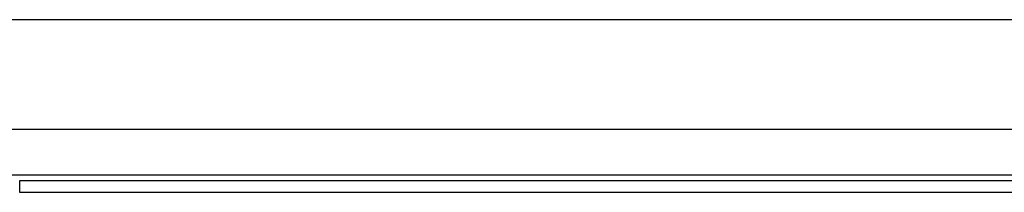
# Model space of a CAD drawing. Header units: inches. Extents: x 17 to 570, y 51 to 268.
# Tile 123 of 256: x 82.915 to 88.511, y 147.365 to 148.348. Entities that reach past the tile are written whole.
import ezdxf

# ---------------------------------------------------------------- set-up
doc = ezdxf.new("R2010")
doc.units = ezdxf.units.IN
doc.header["$MEASUREMENT"] = 0
doc.layers.add('Visible Edges(ANSI)', color=7, linetype='Continuous', lineweight=25)
doc.layers.add('Visible Tangent Edges(ANSI)', color=7, linetype='Continuous', lineweight=25)

msp = doc.modelspace()

# ---------------------------------------------------------------- linework, layer by layer
at = {"layer": 'Visible Edges(ANSI)'}
for p, q in [((78.0055, 148.3481), (135.9415, 148.3481)), ((97.1681, 147.7231), (82.577, 147.7231)), ((82.915, 147.4331), (96.83, 147.4331)), ((96.83, 147.3651), (82.915, 147.3651))]:
    msp.add_line(p, q, dxfattribs=at)
at = {"layer": 'Visible Tangent Edges(ANSI)'}
for p, q in [((82.8486, 147.4641), (96.8965, 147.4641)), ((82.915, 147.3651), (82.915, 147.4331))]:
    msp.add_line(p, q, dxfattribs=at)

doc.saveas('drawing.dxf')
